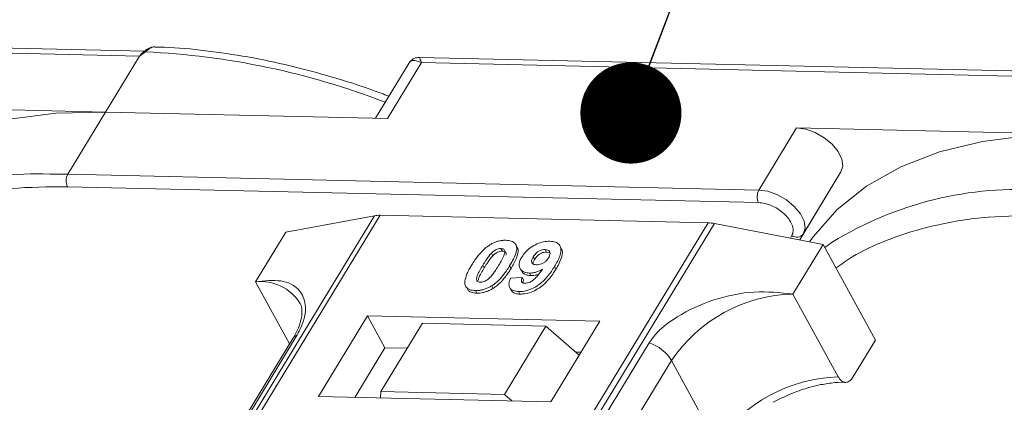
# Model space of a CAD drawing. Header units: millimetres. Extents: x 2205 to 3679, y 833 to 1866.
# Tile 81 of 86: x 3426 to 3475, y 1660 to 1679. Entities that reach past the tile are written whole.
import ezdxf

# ---------------------------------------------------------------- set-up
doc = ezdxf.new("R2010")
doc.units = ezdxf.units.MM
doc.styles.get("Standard").update_dxf_attribs({"font": '仿宋_GB2312.ttf', "width": 0.8})
doc.dimstyles.new('ISO-25.1', dxfattribs={"dimtxt": 6, "dimasz": 5, "dimexe": 3.5, "dimexo": 0.625, "dimgap": 1.5, "dimtad": 1, "dimtoh": 1, "dimtxsty": 'Standard', "dimcen": 2.5, "dimadec": 0, "dimazin": 0, "dimtfac": 1, "dimtmove": 0, "dimatfit": 3, "dimfxl": 0, "dimarcsym": 0})

msp = doc.modelspace()

# ---------------------------------------------------------------- linework, layer by layer
at = {"color": 7, "linetype": 'Continuous', "lineweight": 15}
for p, q in [((3432.131, 1676.98), (3397.594, 1677.772)), ((3397.691, 1677.512), (3431.874, 1676.728)), ((3432.174, 1676.938), (3431.874, 1676.728)), ((3431.874, 1676.728), (3430.194, 1673.966)), ((3445.192, 1676.37), (3443.542, 1673.66)), ((3444.137, 1673.646), (3445.818, 1676.408)), ((3480.257, 1675.876), (3445.721, 1676.668)), ((3445.818, 1676.408), (3480.001, 1675.624)), ((3430.194, 1673.966), (3416.25, 1674.286)), ((3428.326, 1670.897), (3430.194, 1673.966)), ((3430.194, 1673.966), (3444.137, 1673.646)), ((3464.377, 1673.182), (3462.509, 1670.113)), ((3478.32, 1672.862), (3464.377, 1673.182)), ((3428.326, 1670.897), (3427.439, 1670.903)), ((3462.509, 1670.113), (3428.326, 1670.897)), ((3466.57, 1671.006), (3464.527, 1667.648)), ((3464.703, 1667.937), (3466.57, 1671.006)), ((3428.312, 1670.275), (3462.495, 1669.491)), ((3443.49, 1668.841), (3421.81, 1633.211)), ((3422.079, 1633.205), (3443.776, 1668.862)), ((3459.993, 1668.49), (3438.296, 1632.833)), ((3439.113, 1668.035), (3443.49, 1668.841)), ((3443.776, 1668.862), (3459.993, 1668.49)), ((3439.113, 1668.035), (3437.619, 1665.58)), ((3438.629, 1632.825), (3460.309, 1668.455)), ((3460.309, 1668.455), (3465.69, 1667.425)), ((3464.14, 1667.859), (3464.065, 1667.736)), ((3464.527, 1667.648), (3464.703, 1667.937)), ((3466.139, 1667.535), (3465.771, 1667.278)), ((3449.752, 1667.221), (3449.821, 1667.095)), ((3450.55, 1667.292), (3450.481, 1667.418)), ((3452.006, 1667.045), (3451.937, 1667.171)), ((3452.006, 1667.045), (3452.133, 1667.02)), ((3452.737, 1667.227), (3452.668, 1667.353)), ((3464.196, 1664.97), (3465.69, 1667.425)), ((3465.69, 1667.425), (3468.277, 1662.697)), ((3449.28, 1666.988), (3449.349, 1666.862)), ((3451.352, 1666.812), (3451.421, 1666.686)), ((3448.858, 1666.397), (3448.927, 1666.271)), ((3450.25, 1666.236), (3450.181, 1666.362)), ((3450.697, 1666.232), (3450.766, 1666.106)), ((3452.473, 1666.206), (3452.404, 1666.332)), ((3437.619, 1665.58), (3439.301, 1662.505)), ((3450.222, 1665.754), (3450.806, 1665.793)), ((3450.806, 1665.793), (3450.875, 1665.667)), ((3451.163, 1666.008), (3451.232, 1665.882)), ((3448.063, 1665.281), (3448.132, 1665.155)), ((3448.488, 1665.144), (3448.557, 1665.018)), ((3449.294, 1665.378), (3449.363, 1665.252)), ((3450.186, 1665.288), (3450.255, 1665.162)), ((3450.621, 1665.095), (3450.69, 1664.969)), ((3466.438, 1660.873), (3464.196, 1664.97)), ((3443.15, 1663.897), (3440.722, 1659.908)), ((3454.643, 1663.634), (3443.15, 1663.897)), ((3443.15, 1663.897), (3444.012, 1662.321)), ((3452.215, 1659.644), (3454.643, 1663.634)), ((3445.872, 1663.524), (3443.818, 1660.148)), ((3451.978, 1663.384), (3445.872, 1663.524)), ((3449.924, 1660.008), (3451.978, 1663.384)), ((3451.978, 1663.384), (3453.622, 1661.956)), ((3439.465, 1662.775), (3424.152, 1637.609)), ((3424.367, 1637.796), (3439.679, 1662.961)), ((3467.156, 1660.856), (3468.277, 1662.697)), ((3457.084, 1662.562), (3441.771, 1637.396)), ((3444.012, 1662.321), (3442.518, 1659.866)), ((3445.125, 1662.296), (3444.012, 1662.321)), ((3442.879, 1636.519), (3458.191, 1661.685)), ((3453.709, 1662.099), (3453.451, 1662.105)), ((3460.433, 1657.587), (3458.191, 1661.685)), ((3440.722, 1659.908), (3452.215, 1659.644)), ((3443.818, 1660.148), (3443.795, 1659.837)), ((3449.924, 1660.008), (3443.818, 1660.148)), ((3450.292, 1659.688), (3449.924, 1660.008))]:
    msp.add_line(p, q, dxfattribs=at)
at = {"color": 7, "linetype": 'Continuous', "lineweight": 15, "flags": 128}
for points in [[(3432.174, 1676.938), (3432.157, 1676.949), (3432.142, 1676.956), (3432.129, 1676.961), (3432.117, 1676.963), (3432.108, 1676.963), (3432.101, 1676.959), (3432.096, 1676.953), (3432.093, 1676.944)], [(3430.194, 1673.966), (3427.742, 1673.908), (3425.443, 1673.619), (3423.323, 1673.103), (3421.405, 1672.365), (3419.71, 1671.413), (3418.256, 1670.257), (3417.06, 1668.911), (3416.88, 1668.66)], [(3466.57, 1671.006), (3466.659, 1671.297), (3466.61, 1671.643), (3466.429, 1672.012), (3466.13, 1672.373), (3465.74, 1672.695), (3465.291, 1672.951), (3464.824, 1673.118), (3464.377, 1673.182)], [(3478.32, 1672.862), (3475.868, 1672.804), (3473.57, 1672.515), (3471.45, 1671.999), (3469.532, 1671.261), (3467.837, 1670.308), (3466.383, 1669.153), (3465.186, 1667.807), (3465.007, 1667.556)], [(3464.703, 1667.937), (3464.791, 1668.228), (3464.743, 1668.574), (3464.561, 1668.943), (3464.262, 1669.304), (3463.872, 1669.626), (3463.424, 1669.882), (3462.956, 1670.049), (3462.509, 1670.113)]]:
    msp.add_lwpolyline(points, dxfattribs=at)
at = {"color": 7, "linetype": 'Continuous', "lineweight": 15}
for centre, radius, start, end in [((3430.478, 1639.37), 37.606, 68.8867, 87.4164), ((3426.891, 1653.726), 17.186, 88.173, 122.2769), ((3428.919, 1670.572), 0.676, 151.2883, 206.0774), ((3463.102, 1669.788), 0.676, 151.2883, 206.0774), ((3475.369, 1652.522), 17.623, 85.8654, 121.5842), ((3443.736, 1667.458), 1.404, 88.3644, 100.0749), ((3459.941, 1666.567), 1.923, 78.9596, 88.4511), ((3464.382, 1668.185), 0.406, 233.4992, 322.3259), ((3437.859, 1663.272), 2.32, 32.7281, 95.9449), ((3464.364, 1657.533), 7.439, 91.2925, 146.0732), ((3439.877, 1662.518), 0.486, 114.0472, 148.0355), ((3456.441, 1660.613), 2.052, 31.4947, 71.765), ((3466.606, 1653.435), 7.439, 91.2925, 146.0732)]:
    msp.add_arc(centre, radius, start, end, dxfattribs=at)
msp.add_open_spline([(3431.874, 1676.728), (3431.907, 1676.776), (3431.973, 1676.871), (3432.053, 1676.919), (3432.093, 1676.944)], degree=3, dxfattribs=at)
for points, knots in [([(3432.108, 1676.962), (3432.095, 1676.953), (3432.07, 1676.935), (3432.044, 1676.915), (3432.031, 1676.906)], [0, 0, 0, 0, 0.518796, 1, 1, 1, 1]), ([(3432.589, 1677.181), (3432.545, 1677.178), (3432.451, 1677.172), (3432.281, 1677.099), (3432.17, 1677.012), (3432.101, 1676.959)], [0, 0, 0, 0, 0.2496368, 0.538323, 1, 1, 1, 1]), ([(3432.63, 1677.182), (3432.625, 1677.183), (3432.586, 1677.195), (3432.505, 1677.171), (3432.391, 1677.123), (3432.282, 1677.041), (3432.207, 1676.971), (3432.174, 1676.938)], [0, 0, 0, 0, 0.0330436, 0.2854264, 0.5318753, 0.785768, 1, 1, 1, 1]), ([(3444.206, 1674.75), (3443.951, 1674.848), (3443.016, 1675.205), (3441.382, 1675.717), (3439.306, 1676.276), (3437.214, 1676.714), (3435.138, 1677.013), (3433.602, 1677.165), (3432.787, 1677.171), (3432.629, 1677.172)], [0, 0, 0, 0, 0.0642572, 0.235538, 0.4114542, 0.5906981, 0.772379, 0.9558843, 1, 1, 1, 1]), ([(3445.818, 1676.408), (3445.678, 1676.465), (3445.462, 1676.552), (3445.267, 1676.484), (3445.196, 1676.371), (3445.164, 1676.319)], [0, 0, 0, 0, 0.4984129, 0.772928, 1, 1, 1, 1]), ([(3445.719, 1676.668), (3445.655, 1676.664), (3445.545, 1676.658), (3445.361, 1676.573), (3445.277, 1676.476), (3445.231, 1676.424)], [0, 0, 0, 0, 0.389383, 0.666862, 1, 1, 1, 1]), ([(3445.72, 1676.662), (3445.72, 1676.664), (3445.719, 1676.688), (3445.742, 1676.605), (3445.793, 1676.474), (3445.818, 1676.408)], [0, 0, 0, 0, 0.044603, 0.521109, 1, 1, 1, 1]), ([(3418.001, 1667.73), (3418.224, 1667.888), (3418.933, 1668.393), (3420.521, 1669.116), (3422.778, 1669.822), (3425.441, 1670.251), (3427.365, 1670.267), (3428.312, 1670.275)], [0, 0, 0, 0, 0.088375, 0.281114, 0.527622, 0.767417, 1, 1, 1, 1]), ([(3462.495, 1669.491), (3462.603, 1669.481), (3462.823, 1669.46), (3463.184, 1669.328), (3463.527, 1669.133), (3463.821, 1668.889), (3464.048, 1668.616), (3464.187, 1668.334), (3464.228, 1668.066), (3464.169, 1667.927), (3464.14, 1667.859)], [0, 0, 0, 0, 0.12225, 0.25, 0.37775, 0.5, 0.62225, 0.75, 0.87775, 1, 1, 1, 1]), ([(3476.611, 1668.855), (3475.678, 1668.848), (3473.784, 1668.832), (3471.161, 1668.409), (3468.937, 1667.716), (3467.327, 1666.976), (3466.589, 1666.448), (3466.327, 1666.261)], [0, 0, 0, 0, 0.228681, 0.464455, 0.706869, 0.896356, 1, 1, 1, 1]), ([(3449.194, 1667.396), (3449.245, 1667.426), (3449.347, 1667.487), (3449.512, 1667.556), (3449.678, 1667.603), (3449.814, 1667.624), (3449.921, 1667.631), (3449.974, 1667.631), (3450.001, 1667.631)], [0, 0, 0, 0, 0.193776, 0.3936, 0.587864, 0.788908, 0.894169, 1, 1, 1, 1]), ([(3450.001, 1667.631), (3450.094, 1667.622), (3450.282, 1667.605), (3450.461, 1667.478), (3450.546, 1667.293), (3450.503, 1666.92), (3450.318, 1666.599), (3450.181, 1666.362)], [0, 0, 0, 0, 0.147566, 0.296688, 0.431278, 0.580404, 1, 1, 1, 1]), ([(3450.784, 1666.801), (3450.84, 1666.883), (3450.952, 1667.049), (3451.214, 1667.279), (3451.526, 1667.456), (3451.865, 1667.569), (3452.069, 1667.577), (3452.175, 1667.581)], [0, 0, 0, 0, 0.197927, 0.397728, 0.597413, 0.790584, 1, 1, 1, 1]), ([(3452.175, 1667.581), (3452.268, 1667.572), (3452.456, 1667.555), (3452.639, 1667.424), (3452.734, 1667.232), (3452.707, 1666.9), (3452.556, 1666.587), (3452.426, 1666.369), (3452.404, 1666.332)], [0, 0, 0, 0, 0.148288, 0.2977445, 0.4437132, 0.6077915, 0.9347078, 1, 1, 1, 1]), ([(3448.305, 1666.41), (3448.357, 1666.492), (3448.474, 1666.678), (3448.723, 1667.001), (3448.982, 1667.258), (3449.173, 1667.383), (3449.194, 1667.396)], [0, 0, 0, 0, 0.236731, 0.537555, 0.949668, 1, 1, 1, 1]), ([(3449.28, 1666.988), (3449.323, 1667.03), (3449.392, 1667.098), (3449.517, 1667.174), (3449.63, 1667.212), (3449.708, 1667.221), (3449.747, 1667.221), (3449.752, 1667.221)], [0, 0, 0, 0, 0.334804, 0.542561, 0.750382, 0.970721, 1, 1, 1, 1]), ([(3449.349, 1666.862), (3449.392, 1666.904), (3449.461, 1666.972), (3449.586, 1667.048), (3449.699, 1667.086), (3449.776, 1667.095), (3449.816, 1667.095), (3449.821, 1667.095)], [0, 0, 0, 0, 0.334804, 0.542561, 0.750382, 0.970721, 1, 1, 1, 1]), ([(3449.752, 1667.221), (3449.79, 1667.217), (3449.86, 1667.209), (3449.926, 1667.16), (3449.952, 1667.068), (3449.919, 1666.898), (3449.797, 1666.656), (3449.687, 1666.472), (3449.632, 1666.379)], [0, 0, 0, 0, 0.1046136, 0.1888141, 0.2735119, 0.444127, 0.7194809, 1, 1, 1, 1]), ([(3449.821, 1667.095), (3449.86, 1667.091), (3449.93, 1667.083), (3449.994, 1667.034), (3450.018, 1666.966), (3450.005, 1666.913), (3449.999, 1666.886)], [0, 0, 0, 0, 0.293658, 0.530016, 0.767769, 1, 1, 1, 1]), ([(3450.25, 1666.236), (3450.298, 1666.318), (3450.449, 1666.573), (3450.593, 1666.911), (3450.616, 1667.188), (3450.554, 1667.264), (3450.537, 1667.285)], [0, 0, 0, 0, 0.220552, 0.687786, 0.91457, 1, 1, 1, 1]), ([(3451.352, 1666.812), (3451.387, 1666.865), (3451.443, 1666.95), (3451.564, 1667.059), (3451.682, 1667.123), (3451.813, 1667.166), (3451.892, 1667.169), (3451.937, 1667.171)], [0, 0, 0, 0, 0.2913202, 0.4655393, 0.6416315, 0.798664, 1, 1, 1, 1]), ([(3451.421, 1666.686), (3451.456, 1666.739), (3451.512, 1666.824), (3451.633, 1666.933), (3451.751, 1666.997), (3451.881, 1667.04), (3451.961, 1667.043), (3452.006, 1667.045)], [0, 0, 0, 0, 0.29132, 0.465539, 0.641632, 0.798664, 1, 1, 1, 1]), ([(3451.937, 1667.171), (3451.983, 1667.166), (3452.076, 1667.155), (3452.158, 1667.08), (3452.191, 1666.981), (3452.164, 1666.868), (3452.123, 1666.794), (3452.104, 1666.76)], [0, 0, 0, 0, 0.207955, 0.420406, 0.62732, 0.827707, 1, 1, 1, 1]), ([(3452.473, 1666.206), (3452.521, 1666.288), (3452.666, 1666.535), (3452.794, 1666.869), (3452.802, 1667.133), (3452.739, 1667.205), (3452.726, 1667.22)], [0, 0, 0, 0, 0.227122, 0.68486, 0.934898, 1, 1, 1, 1]), ([(3448.858, 1666.397), (3448.883, 1666.438), (3448.934, 1666.52), (3449.005, 1666.631), (3449.073, 1666.729), (3449.136, 1666.816), (3449.202, 1666.903), (3449.254, 1666.96), (3449.28, 1666.988)], [0, 0, 0, 0, 0.205942, 0.411959, 0.558149, 0.704502, 0.851801, 1, 1, 1, 1]), ([(3448.927, 1666.271), (3448.952, 1666.312), (3449.003, 1666.394), (3449.074, 1666.505), (3449.142, 1666.603), (3449.205, 1666.69), (3449.271, 1666.777), (3449.323, 1666.834), (3449.349, 1666.862)], [0, 0, 0, 0, 0.2059417, 0.4119594, 0.558149, 0.7045024, 0.8518015, 1, 1, 1, 1]), ([(3451.163, 1666.008), (3451.07, 1666.018), (3450.884, 1666.038), (3450.713, 1666.176), (3450.635, 1666.368), (3450.668, 1666.588), (3450.749, 1666.737), (3450.784, 1666.801)], [0, 0, 0, 0, 0.2101886, 0.4217733, 0.6236035, 0.8370344, 1, 1, 1, 1]), ([(3451.505, 1666.415), (3451.459, 1666.42), (3451.372, 1666.429), (3451.29, 1666.489), (3451.259, 1666.571), (3451.28, 1666.683), (3451.325, 1666.764), (3451.352, 1666.812)], [0, 0, 0, 0, 0.213937, 0.398075, 0.583091, 0.751666, 1, 1, 1, 1]), ([(3451.338, 1666.465), (3451.341, 1666.491), (3451.348, 1666.561), (3451.392, 1666.638), (3451.421, 1666.686)], [0, 0, 0, 0, 0.366323, 1, 1, 1, 1]), ([(3452.104, 1666.76), (3452.071, 1666.711), (3452.016, 1666.629), (3451.891, 1666.527), (3451.763, 1666.462), (3451.628, 1666.419), (3451.546, 1666.417), (3451.505, 1666.415)], [0, 0, 0, 0, 0.267394, 0.447214, 0.627122, 0.813065, 1, 1, 1, 1]), ([(3447.984, 1665.411), (3447.976, 1665.445), (3447.96, 1665.514), (3447.971, 1665.661), (3448.02, 1665.851), (3448.111, 1666.059), (3448.208, 1666.246), (3448.273, 1666.355), (3448.305, 1666.41)], [0, 0, 0, 0, 0.1184406, 0.2393457, 0.4595932, 0.6849248, 0.8422399, 1, 1, 1, 1]), ([(3448.737, 1665.553), (3448.691, 1665.559), (3448.616, 1665.569), (3448.557, 1665.625), (3448.539, 1665.721), (3448.575, 1665.891), (3448.7, 1666.131), (3448.805, 1666.308), (3448.858, 1666.397)], [0, 0, 0, 0, 0.12537, 0.20229, 0.279179, 0.464758, 0.730582, 1, 1, 1, 1]), ([(3448.629, 1665.639), (3448.634, 1665.672), (3448.648, 1665.788), (3448.772, 1666.005), (3448.875, 1666.182), (3448.927, 1666.271)], [0, 0, 0, 0, 0.166989, 0.580698, 1, 1, 1, 1]), ([(3449.632, 1666.379), (3449.606, 1666.339), (3449.556, 1666.257), (3449.484, 1666.146), (3449.416, 1666.047), (3449.353, 1665.96), (3449.286, 1665.872), (3449.235, 1665.815), (3449.208, 1665.787)], [0, 0, 0, 0, 0.20527, 0.410616, 0.55715, 0.703844, 0.851471, 1, 1, 1, 1]), ([(3450.181, 1666.362), (3450.13, 1666.28), (3450.013, 1666.094), (3449.768, 1665.777), (3449.512, 1665.521), (3449.322, 1665.397), (3449.294, 1665.378)], [0, 0, 0, 0, 0.237281, 0.538591, 0.932677, 1, 1, 1, 1]), ([(3449.363, 1665.252), (3449.412, 1665.285), (3449.51, 1665.351), (3449.672, 1665.49), (3449.845, 1665.668), (3450.006, 1665.869), (3450.14, 1666.059), (3450.213, 1666.177), (3450.25, 1666.236)], [0, 0, 0, 0, 0.118595, 0.239509, 0.447458, 0.659935, 0.829685, 1, 1, 1, 1]), ([(3452.404, 1666.332), (3452.352, 1666.251), (3452.196, 1666.004), (3451.923, 1665.665), (3451.534, 1665.357), (3451.172, 1665.177), (3450.854, 1665.099), (3450.683, 1665.096), (3450.621, 1665.095)], [0, 0, 0, 0, 0.142337, 0.429127, 0.589943, 0.751205, 0.909895, 1, 1, 1, 1]), ([(3450.69, 1664.969), (3450.79, 1664.973), (3450.992, 1664.98), (3451.327, 1665.09), (3451.657, 1665.268), (3452.035, 1665.582), (3452.288, 1665.911), (3452.435, 1666.146), (3452.473, 1666.206)], [0, 0, 0, 0, 0.14324, 0.28761, 0.430449, 0.591135, 0.89544, 1, 1, 1, 1]), ([(3450.778, 1666.113), (3450.791, 1666.083), (3450.833, 1665.988), (3450.995, 1665.903), (3451.162, 1665.888), (3451.232, 1665.882)], [0, 0, 0, 0, 0.20752, 0.66568, 1, 1, 1, 1]), ([(3450.94, 1665.503), (3450.981, 1665.505), (3451.063, 1665.51), (3451.209, 1665.568), (3451.374, 1665.67), (3451.588, 1665.891), (3451.718, 1666.075), (3451.807, 1666.202)], [0, 0, 0, 0, 0.112015, 0.224355, 0.367768, 0.565827, 1, 1, 1, 1]), ([(3451.807, 1666.202), (3451.756, 1666.173), (3451.651, 1666.114), (3451.513, 1666.062), (3451.402, 1666.032), (3451.321, 1666.017), (3451.241, 1666.009), (3451.189, 1666.008), (3451.163, 1666.008)], [0, 0, 0, 0, 0.2434912, 0.4962659, 0.6182099, 0.7417038, 0.8701584, 1, 1, 1, 1]), ([(3439.679, 1662.961), (3439.797, 1663.196), (3440.099, 1663.796), (3440.111, 1664.591), (3439.756, 1665.295), (3438.941, 1665.711), (3438.058, 1665.623), (3437.619, 1665.58)], [0, 0, 0, 0, 0.1257134, 0.3212757, 0.5244662, 0.763484, 1, 1, 1, 1]), ([(3449.208, 1665.787), (3449.166, 1665.745), (3449.097, 1665.677), (3448.973, 1665.602), (3448.861, 1665.563), (3448.783, 1665.554), (3448.743, 1665.553), (3448.737, 1665.553)], [0, 0, 0, 0, 0.333678, 0.540413, 0.747264, 0.961209, 1, 1, 1, 1]), ([(3450.621, 1665.095), (3450.527, 1665.104), (3450.358, 1665.121), (3450.201, 1665.237), (3450.131, 1665.413), (3450.16, 1665.598), (3450.209, 1665.721), (3450.222, 1665.754)], [0, 0, 0, 0, 0.242788, 0.438865, 0.634801, 0.900936, 1, 1, 1, 1]), ([(3450.806, 1665.793), (3450.786, 1665.744), (3450.755, 1665.668), (3450.766, 1665.578), (3450.812, 1665.529), (3450.876, 1665.507), (3450.923, 1665.504), (3450.94, 1665.503)], [0, 0, 0, 0, 0.344714, 0.529059, 0.714209, 0.892196, 1, 1, 1, 1]), ([(3450.836, 1665.526), (3450.838, 1665.552), (3450.842, 1665.597), (3450.865, 1665.646), (3450.875, 1665.667)], [0, 0, 0, 0, 0.569737, 1, 1, 1, 1]), ([(3451.232, 1665.882), (3451.281, 1665.883), (3451.382, 1665.885), (3451.514, 1665.915), (3451.592, 1665.942), (3451.614, 1665.949)], [0, 0, 0, 0, 0.409454, 0.83528, 1, 1, 1, 1]), ([(3448.488, 1665.144), (3448.441, 1665.147), (3448.345, 1665.152), (3448.22, 1665.182), (3448.112, 1665.233), (3448.045, 1665.296), (3448.004, 1665.357), (3447.991, 1665.393), (3447.984, 1665.411)], [0, 0, 0, 0, 0.192635, 0.388697, 0.582015, 0.783044, 0.890959, 1, 1, 1, 1]), ([(3448.135, 1665.157), (3448.147, 1665.144), (3448.183, 1665.104), (3448.274, 1665.061), (3448.38, 1665.033), (3448.477, 1665.021), (3448.53, 1665.019), (3448.557, 1665.018)], [0, 0, 0, 0, 0.143925, 0.415852, 0.697483, 0.848301, 1, 1, 1, 1]), ([(3449.294, 1665.378), (3449.244, 1665.348), (3449.141, 1665.287), (3448.977, 1665.219), (3448.81, 1665.171), (3448.674, 1665.151), (3448.567, 1665.144), (3448.514, 1665.144), (3448.488, 1665.144)], [0, 0, 0, 0, 0.193769, 0.393564, 0.587886, 0.789131, 0.894283, 1, 1, 1, 1]), ([(3448.557, 1665.018), (3448.605, 1665.018), (3448.704, 1665.019), (3448.862, 1665.042), (3449.028, 1665.087), (3449.168, 1665.144), (3449.28, 1665.202), (3449.336, 1665.235), (3449.363, 1665.252)], [0, 0, 0, 0, 0.193594, 0.390501, 0.584817, 0.78683, 0.892868, 1, 1, 1, 1]), ([(3450.259, 1665.164), (3450.294, 1665.117), (3450.364, 1665.024), (3450.537, 1664.977), (3450.651, 1664.971), (3450.69, 1664.969)], [0, 0, 0, 0, 0.415852, 0.802138, 1, 1, 1, 1]), ([(3464.196, 1664.97), (3463.566, 1665.038), (3462.304, 1665.175), (3460.258, 1664.751), (3458.624, 1664.001), (3457.561, 1663.215), (3457.213, 1662.739), (3457.084, 1662.562)], [0, 0, 0, 0, 0.249096, 0.498243, 0.745205, 0.90541, 1, 1, 1, 1]), ([(3439.803, 1664.524), (3439.814, 1664.509), (3439.883, 1664.416), (3439.919, 1664.212), (3439.903, 1663.807), (3439.769, 1663.326), (3439.563, 1662.955), (3439.463, 1662.774)], [0, 0, 0, 0, 0.054359, 0.333223, 0.559722, 0.78604, 1, 1, 1, 1]), ([(3467.156, 1660.856), (3467.111, 1660.794), (3467.019, 1660.67), (3466.848, 1660.595), (3466.676, 1660.616), (3466.534, 1660.72), (3466.465, 1660.829), (3466.438, 1660.873)], [0, 0, 0, 0, 0.2146939, 0.4293877, 0.6440816, 0.8587754, 1, 1, 1, 1]), ([(3463.221, 1659.622), (3463.572, 1659.797), (3464.064, 1660.044), (3464.802, 1660.303), (3465.416, 1660.473), (3466.098, 1660.582), (3466.565, 1660.624), (3466.773, 1660.605), (3466.788, 1660.604)], [0, 0, 0, 0, 0.288391, 0.40474, 0.594322, 0.785544, 0.984773, 1, 1, 1, 1])]:
    msp.add_open_spline(points, degree=3, knots=knots, dxfattribs=at)

# ---------------------------------------------------------------- leaders
at = {"color": 5, "lineweight": 9}
msp.add_leader([(3456.18, 1673.918), (3468.138, 1705.088), (3477.463, 1705.088)], dimstyle='ISO-25.1', override={"dimgap": 1.5, "dimtad": 0, "dimldrblk": 'Dot'}, dxfattribs=at)

doc.saveas('drawing.dxf')
